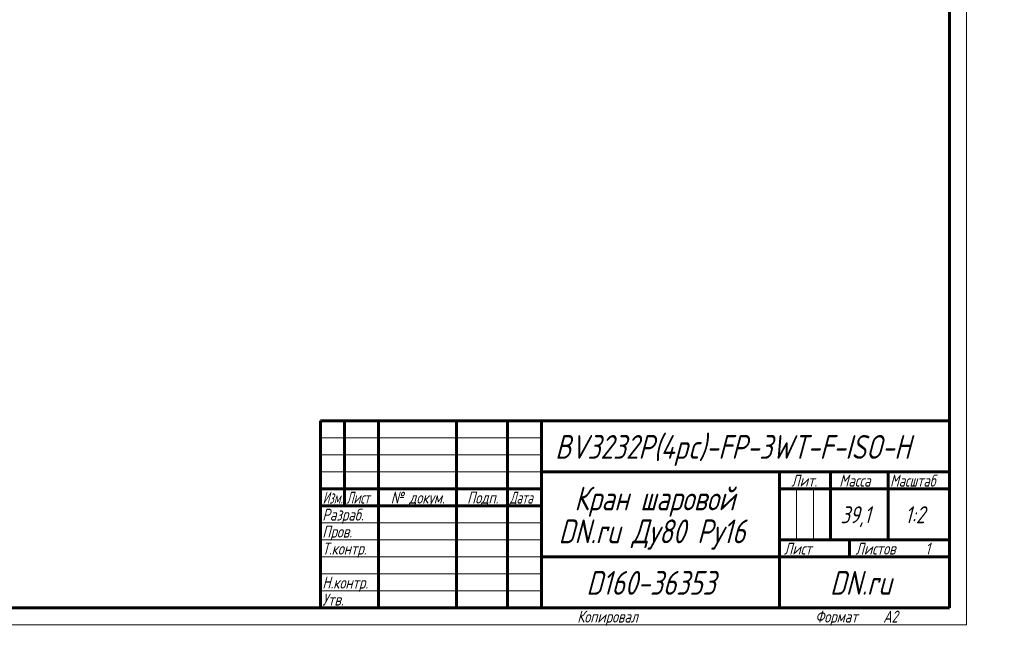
# Model space of a CAD drawing. Header units: millimetres. Extents: x 0 to 605, y 0 to 420.
# Tile 8 of 9: x 315 to 605, y 0 to 178. Entities that reach past the tile are written whole.
import ezdxf

# ---------------------------------------------------------------- set-up
doc = ezdxf.new("R2010")
doc.units = ezdxf.units.MM
doc.linetypes.add('K5LT_BASIC', pattern=[0])
doc.linetypes.add('K5LT_THIN', pattern=[0])
doc.styles.add('KTEXTSTYLE', font='txt', dxfattribs={"width": 0.96, "height": 5})

# ---------------------------------------------------------------- blocks, each defined once
blk = doc.blocks.new('U74')
at = {"color": 7, "linetype": 'K5LT_THIN', "lineweight": 18, "true_color": 0xffffff}
for p, q in [((594, 420), (594, 0)), ((404, 55), (469, 55)), ((404, 50), (469, 50)), ((404, 45), (469, 45)), ((543.96, 25), (543.96, 40)), ((548.98, 25), (548.98, 40)), ((404, 30), (469, 30)), ((404, 25), (469, 25)), ((404, 20), (469, 20)), ((404, 15), (469, 15)), ((404, 10), (469, 10)), ((594, 0), (0, 0))]:
    blk.add_line(p, q, dxfattribs=at)
at = {"color": 143, "linetype": 'K5LT_BASIC', "lineweight": 60, "true_color": 0x33acca}
for p, q in [((589, 415), (589, 5)), ((404, 60), (589, 60)), ((404, 5), (404, 60)), ((411, 35), (411, 60)), ((421, 5), (421, 60)), ((444, 5), (444, 60)), ((459, 5), (459, 60)), ((469, 5), (469, 60)), ((469, 45), (589, 45)), ((539, 5), (539, 45)), ((554, 25), (554, 45)), ((571, 25), (571, 45)), ((404, 40), (469, 40)), ((539, 40), (554, 40)), ((554, 40), (589, 40)), ((404, 35), (469, 35)), ((539, 25), (589, 25)), ((559.57, 20), (559.57, 25)), ((469, 20), (539, 20)), ((539, 20), (589, 20)), ((589, 5), (20, 5))]:
    blk.add_line(p, q, dxfattribs=at)
at = {"color": 7, "attachment_point": 1, "style": 'KTEXTSTYLE'}
for s, insert, char_height in [('\\fArial|b0|c204|p34;\\H5.0;\\W1.000;\\Q15;\\fGOST Type AU|b0|i0|c204|p34;\\Q15;\\W0.960;\\H7.00;BV3232P(4pc)-FP-3WT-F-ISO-H', (473, 55.86), 7), ('\\fArial|b0|c204|p34;\\H5.0;\\W1.000;\\Q15;\\fGOST Type AU|b0|i0|c204|p34;\\Q15;\\W0.960;\\H3.50;Лит.', (542.47, 44.18), 3.5), ('\\fArial|b0|c204|p34;\\H5.0;\\W1.000;\\Q15;\\fGOST Type AU|b0|i0|c204|p34;\\Q15;\\W0.960;\\H3.50;Масса', (556.58, 44.18), 3.5), ('\\fArial|b0|c204|p34;\\H5.0;\\W1.000;\\Q15;\\fGOST Type AU|b0|i0|c204|p34;\\Q15;\\W0.926;\\H3.50;Масштаб', (571.52, 44.18), 3.5), ('\\fArial|b0|c204|p34;\\H5.0;\\W1.000;\\Q15;\\fGOST Type AU|b0|i0|c204|p34;\\Q15;\\W0.960;\\H7.00;Кран шаровой', (478.65, 40.69), 7), ('\\fArial|b0|c204|p34;\\H5.0;\\W1.000;\\Q15;\\fGOST Type AU|b0|i0|c204|p34;\\Q15;\\W0.786;\\H3.50;Изм.', (404.62, 39.18), 3.5), ('\\fArial|b0|c204|p34;\\H5.0;\\W1.000;\\Q15;\\fGOST Type AU|b0|i0|c204|p34;\\Q15;\\W0.800;\\H3.50;Лист', (411.61, 39.18), 3.5), ('\\fArial|b0|c204|p34;\\H5.0;\\W1.000;\\Q15;\\fGOST Type AU|b0|i0|c204|p34;\\Q15;\\W0.960;\\H3.50;№ докум.', (424.63, 39.18), 3.5), ('\\fArial|b0|c204|p34;\\H5.0;\\W1.000;\\Q15;\\fGOST Type AU|b0|i0|c204|p34;\\Q15;\\W0.960;\\H3.50;Подп.', (447.1, 39.18), 3.5), ('\\fArial|b0|c204|p34;\\H5.0;\\W1.000;\\Q15;\\fGOST Type AU|b0|i0|c204|p34;\\Q15;\\W0.800;\\H3.50;Дата', (459.61, 39.18), 3.5), ('\\fArial|b0|c204|p34;\\H5.0;\\W1.000;\\Q15;\\fGOST Type AU|b0|i0|c204|p34;\\Q15;\\W0.960;39,1', (556.96, 34.9), 5), ('\\fArial|b0|c204|p34;\\H5.0;\\W1.000;\\Q15;\\fGOST Type AU|b0|i0|c204|p34;\\Q15;\\W0.960;{\\c16737820;1:2}', (575.92, 34.9), 5), ('\\fArial|b0|c204|p34;\\H5.0;\\W1.000;\\Q15;\\fGOST Type AU|b0|i0|c204|p34;\\Q15;\\W0.960;\\H3.50;Разраб.', (404.5, 34.18), 3.5), ('\\fArial|b0|c204|p34;\\H5.0;\\W1.000;\\Q15;\\fGOST Type AU|b0|i0|c204|p34;\\Q15;\\W0.960;\\H3.50;Пров.', (404.5, 29.18), 3.5), ('\\fArial|b0|c204|p34;\\H5.0;\\W1.000;\\Q15;\\fGOST Type AU|b0|i0|c204|p34;\\Q15;\\W0.960;\\H7.00;DN.ru Ду80 Ру16', (474.02, 31.02), 7), ('\\fArial|b0|c204|p34;\\H5.0;\\W1.000;\\Q15;\\fGOST Type AU|b0|i0|c204|p34;\\Q15;\\W0.960;\\H3.50;Т.контр.', (404.5, 24.18), 3.5), ('\\fArial|b0|c204|p34;\\H5.0;\\W1.000;\\Q15;\\fGOST Type AU|b0|i0|c204|p34;\\Q15;\\W0.960;\\H3.50;Лист', (540.32, 24.18), 3.5), ('\\fArial|b0|c204|p34;\\H5.0;\\W1.000;\\Q15;\\fGOST Type AU|b0|i0|c204|p34;\\Q15;\\W0.960;\\H3.50;Листов', (561.36, 24.18), 3.5), ('\\fArial|b0|c204|p34;\\H5.0;\\W1.000;\\Q15;\\fGOST Type AU|b0|i0|c204|p34;\\Q15;\\W0.960;\\H3.50;1', (581.91, 24.18), 3.5), ('\\fArial|b0|c204|p34;\\H5.0;\\W1.000;\\Q15;\\fGOST Type AU|b0|i0|c204|p34;\\Q15;\\W0.960;\\H7.00;D160-36353', (482.17, 15.86), 7), ('\\fArial|b0|c204|p34;\\H5.0;\\W1.000;\\Q15;\\fGOST Type AU|b0|i0|c204|p34;\\Q15;\\W0.960;\\H7.00;DN.ru', (553.84, 15.86), 7), ('\\fArial|b0|c204|p34;\\H5.0;\\W1.000;\\Q15;\\fGOST Type AU|b0|i0|c204|p34;\\Q15;\\W0.960;\\H3.50;Н.контр.', (404.5, 14.18), 3.5), ('\\fArial|b0|c204|p34;\\H5.0;\\W1.000;\\Q15;\\fGOST Type AU|b0|i0|c204|p34;\\Q15;\\W0.960;\\H3.50;Утв.', (404.5, 9.18), 3.5), ('\\fArial|b0|c204|p34;\\H5.0;\\W1.000;\\Q15;\\fGOST Type AU|b0|i0|c204|p34;\\Q15;\\W0.960;\\H3.50;Копировал', (479.5, 4.18), 3.5), ('\\fArial|b0|c204|p34;\\H5.0;\\W1.000;\\Q15;\\fGOST Type AU|b0|i0|c204|p34;\\Q15;\\W0.960;\\H3.50;Формат', (549.5, 4.18), 3.5), ('\\fArial|b0|c204|p34;\\H5.0;\\W1.000;\\Q15;\\fGOST Type AU|b0|i0|c204|p34;\\Q15;\\W0.960;\\H3.50;A2', (569.5, 4.18), 3.5)]:
    blk.add_mtext(s, dxfattribs=dict(at, insert=insert, char_height=char_height))

msp = doc.modelspace()

# ---------------------------------------------------------------- block references
msp.add_blockref('U74', (0, 0))

doc.saveas('drawing.dxf')
